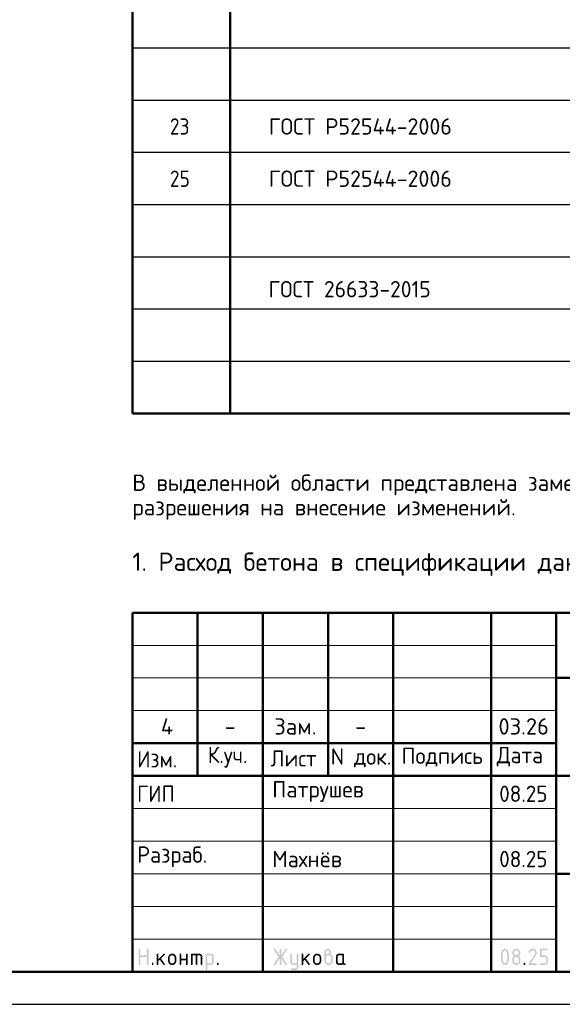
# Model space of a CAD drawing. Header units: millimetres. Extents: x 0 to 42000, y 0 to 29700.
# Tile 2 of 4: x 21273 to 29593, y 0 to 15086. Entities that reach past the tile are written whole.
import ezdxf

# ---------------------------------------------------------------- set-up
doc = ezdxf.new("R2010")
doc.units = ezdxf.units.MM
doc.layers.add('Standard', color=7, linetype='Continuous', lineweight=25)
doc.styles.add('ISOCPEUR', font='txt')

msp = doc.modelspace()

# ---------------------------------------------------------------- hatches: boundary and pattern name
at = {"layer": 'Standard', "linetype": 'Continuous', "lineweight": 25, "transparency": 33554687}
for points in [[(23099, 614), (23099, 839), (23099, 840), (23099, 842), (23099, 843), (23100, 844), (23100, 845), (23101, 846), (23101, 847), (23102, 848), (23103, 849), (23104, 850), (23105, 850), (23106, 851), (23107, 851), (23109, 851), (23110, 851), (23112, 851), (23113, 851), (23115, 851), (23116, 851), (23117, 851), (23118, 850), (23119, 850), (23120, 849), (23121, 848), (23122, 847), (23122, 846), (23123, 845), (23123, 844), (23124, 843), (23124, 842), (23124, 840), (23124, 839), (23124, 751), (23224, 751), (23224, 839), (23224, 840), (23224, 842), (23224, 843), (23225, 844), (23225, 845), (23226, 846), (23226, 847), (23227, 848), (23228, 849), (23229, 850), (23230, 850), (23231, 851), (23232, 851), (23233, 851), (23235, 851), (23236, 851), (23238, 851), (23239, 851), (23241, 851), (23242, 851), (23243, 850), (23244, 850), (23245, 849), (23246, 848), (23247, 847), (23247, 846), (23248, 845), (23248, 844), (23249, 843), (23249, 842), (23249, 840), (23249, 839), (23249, 614), (23249, 612), (23249, 611), (23249, 609), (23248, 608), (23248, 607), (23247, 606), (23247, 605), (23246, 604), (23245, 604), (23244, 603), (23243, 602), (23242, 602), (23241, 602), (23239, 601), (23238, 601), (23236, 601), (23235, 601), (23233, 601), (23232, 602), (23231, 602), (23230, 602), (23229, 603), (23228, 604), (23227, 604), (23226, 605), (23226, 606), (23225, 607), (23225, 608), (23224, 609), (23224, 611), (23224, 612), (23224, 614), (23224, 726), (23124, 726), (23124, 614), (23124, 612), (23124, 611), (23124, 609), (23123, 608), (23123, 607), (23122, 606), (23122, 605), (23121, 604), (23120, 604), (23119, 603), (23118, 602), (23117, 602), (23116, 602), (23115, 601), (23113, 601), (23112, 601), (23110, 601), (23109, 601), (23107, 602), (23106, 602), (23105, 602), (23104, 603), (23103, 604), (23102, 604), (23101, 605), (23101, 606), (23100, 607), (23100, 608), (23099, 609), (23099, 611), (23099, 612)], [(23399, 694), (23478, 773), (23478, 773), (23479, 774), (23480, 775), (23482, 775), (23483, 776), (23484, 776), (23485, 776), (23486, 776), (23488, 776), (23489, 776), (23491, 776), (23492, 775), (23493, 775), (23494, 774), (23495, 774), (23496, 773), (23497, 772), (23497, 771), (23498, 770), (23498, 769), (23499, 768), (23499, 767), (23499, 765), (23499, 764), (23499, 762), (23499, 761), (23498, 760), (23498, 759), (23497, 758), (23497, 757), (23496, 756), (23495, 755), (23440, 700), (23496, 621), (23498, 619), (23498, 617), (23499, 616), (23499, 614), (23499, 612), (23499, 611), (23499, 609), (23498, 608), (23498, 607), (23497, 606), (23497, 605), (23496, 604), (23495, 604), (23494, 603), (23493, 602), (23492, 602), (23491, 602), (23489, 601), (23488, 601), (23486, 601), (23485, 601), (23483, 602), (23482, 602), (23480, 603), (23479, 603), (23478, 604), (23477, 605), (23476, 607), (23422, 682), (23399, 659), (23399, 614), (23399, 612), (23399, 611), (23399, 609), (23398, 608), (23398, 607), (23397, 606), (23397, 605), (23396, 604), (23395, 604), (23394, 603), (23393, 602), (23392, 602), (23391, 602), (23389, 601), (23388, 601), (23386, 601), (23385, 601), (23383, 601), (23382, 602), (23381, 602), (23380, 602), (23379, 603), (23378, 604), (23377, 604), (23376, 605), (23376, 606), (23375, 607), (23375, 608), (23374, 609), (23374, 611), (23374, 612), (23374, 614), (23374, 764), (23374, 765), (23374, 767), (23374, 768), (23375, 769), (23375, 770), (23376, 771), (23376, 772), (23377, 773), (23378, 774), (23379, 774), (23380, 775), (23381, 775), (23382, 776), (23383, 776), (23385, 776), (23386, 776), (23388, 776), (23389, 776), (23391, 776), (23392, 775), (23393, 775), (23394, 774), (23395, 774), (23396, 773), (23397, 772), (23397, 771), (23398, 770), (23398, 769), (23399, 768), (23399, 767), (23399, 765), (23399, 764)], [(23749, 676), (23749, 614), (23749, 612), (23748, 611), (23748, 609), (23748, 608), (23747, 607), (23747, 606), (23746, 605), (23746, 604), (23745, 604), (23744, 603), (23743, 602), (23742, 602), (23740, 602), (23739, 601), (23738, 601), (23736, 601), (23735, 601), (23733, 601), (23732, 602), (23731, 602), (23729, 602), (23729, 603), (23728, 604), (23727, 604), (23726, 605), (23725, 606), (23725, 607), (23724, 608), (23724, 609), (23724, 611), (23724, 612), (23724, 614), (23724, 764), (23724, 765), (23724, 767), (23724, 768), (23724, 769), (23725, 770), (23725, 771), (23726, 772), (23727, 773), (23728, 774), (23729, 774), (23729, 775), (23731, 775), (23732, 776), (23733, 776), (23735, 776), (23736, 776), (23738, 776), (23739, 776), (23740, 776), (23742, 775), (23743, 775), (23744, 774), (23745, 774), (23746, 773), (23746, 772), (23747, 771), (23747, 770), (23748, 769), (23748, 768), (23748, 767), (23749, 765), (23749, 764), (23749, 701), (23823, 701), (23823, 764), (23823, 765), (23824, 767), (23824, 768), (23824, 769), (23825, 770), (23825, 771), (23826, 772), (23826, 773), (23827, 774), (23828, 774), (23829, 775), (23830, 775), (23832, 776), (23833, 776), (23834, 776), (23836, 776), (23837, 776), (23839, 776), (23840, 776), (23841, 775), (23843, 775), (23843, 774), (23844, 774), (23845, 773), (23846, 772), (23847, 771), (23847, 770), (23848, 769), (23848, 768), (23848, 767), (23848, 765), (23848, 764), (23848, 614), (23848, 612), (23848, 611), (23848, 609), (23848, 608), (23847, 607), (23847, 606), (23846, 605), (23845, 604), (23844, 604), (23843, 603), (23843, 602), (23841, 602), (23840, 602), (23839, 601), (23837, 601), (23836, 601), (23834, 601), (23833, 601), (23832, 602), (23830, 602), (23829, 602), (23828, 603), (23827, 604), (23826, 604), (23826, 605), (23825, 606), (23825, 607), (23824, 608), (23824, 609), (23824, 611), (23823, 612), (23823, 614), (23823, 676)], [(23911, 776), (24023, 776), (24026, 776), (24028, 776), (24031, 776), (24033, 775), (24036, 775), (24038, 774), (24040, 773), (24043, 773), (24045, 772), (24047, 770), (24049, 769), (24051, 768), (24053, 767), (24055, 765), (24057, 763), (24059, 762), (24061, 760), (24062, 758), (24064, 756), (24065, 754), (24067, 752), (24068, 750), (24069, 748), (24070, 745), (24071, 743), (24071, 741), (24072, 739), (24072, 736), (24073, 734), (24073, 731), (24073, 729), (24073, 726), (24073, 614), (24073, 612), (24073, 611), (24073, 609), (24073, 608), (24072, 607), (24072, 606), (24071, 605), (24070, 604), (24069, 604), (24068, 603), (24067, 602), (24066, 602), (24065, 602), (24064, 601), (24062, 601), (24061, 601), (24059, 601), (24058, 601), (24057, 602), (24055, 602), (24054, 602), (24053, 603), (24052, 604), (24051, 604), (24051, 605), (24050, 606), (24049, 607), (24049, 608), (24049, 609), (24048, 611), (24048, 612), (24048, 614), (24048, 726), (24048, 729), (24048, 731), (24047, 734), (24046, 736), (24046, 738), (24044, 740), (24043, 742), (24041, 744), (24039, 746), (24037, 747), (24035, 748), (24033, 749), (24031, 750), (24028, 751), (24026, 751), (24023, 751), (23998, 751), (23998, 614), (23998, 612), (23998, 611), (23998, 609), (23998, 608), (23997, 607), (23997, 606), (23996, 605), (23995, 604), (23995, 604), (23994, 603), (23993, 602), (23991, 602), (23990, 602), (23989, 601), (23987, 601), (23986, 601), (23984, 601), (23983, 601), (23982, 602), (23980, 602), (23979, 602), (23978, 603), (23977, 604), (23977, 604), (23976, 605), (23975, 606), (23975, 607), (23974, 608), (23974, 609), (23974, 611), (23973, 612), (23973, 614), (23973, 751), (23924, 751), (23924, 614), (23924, 612), (23923, 611), (23923, 609), (23923, 608), (23922, 607), (23922, 606), (23921, 605), (23920, 604), (23920, 604), (23919, 603), (23918, 602), (23916, 602), (23915, 602), (23914, 601), (23913, 601), (23911, 601), (23909, 601), (23908, 601), (23907, 602), (23906, 602), (23904, 602), (23903, 603), (23902, 604), (23902, 604), (23901, 605), (23900, 606), (23900, 607), (23899, 608), (23899, 609), (23899, 611), (23898, 612), (23898, 614), (23898, 764), (23898, 765), (23899, 767), (23899, 768), (23899, 769), (23900, 770), (23900, 771), (23901, 772), (23902, 773), (23902, 774), (23903, 774), (23904, 775), (23906, 775), (23907, 776), (23908, 776), (23909, 776)], [(25259, 704), (25194, 607), (25193, 605), (25192, 604), (25191, 603), (25190, 603), (25188, 602), (25187, 602), (25185, 601), (25183, 601), (25182, 601), (25180, 601), (25179, 602), (25178, 602), (25177, 603), (25176, 603), (25175, 604), (25174, 605), (25173, 605), (25173, 606), (25172, 607), (25172, 609), (25171, 610), (25171, 611), (25171, 613), (25171, 614), (25171, 616), (25172, 618), (25172, 619), (25173, 621), (25243, 726), (25173, 832), (25172, 833), (25172, 835), (25171, 837), (25171, 838), (25171, 840), (25171, 841), (25171, 843), (25172, 844), (25172, 845), (25173, 846), (25173, 847), (25174, 848), (25175, 849), (25176, 849), (25177, 850), (25178, 850), (25179, 851), (25181, 851), (25182, 851), (25184, 851), (25185, 851), (25187, 851), (25188, 851), (25189, 850), (25191, 849), (25192, 848), (25193, 847), (25194, 846), (25259, 749), (25259, 839), (25259, 840), (25259, 842), (25259, 843), (25259, 844), (25260, 845), (25260, 846), (25261, 847), (25262, 848), (25262, 849), (25263, 850), (25264, 850), (25266, 851), (25267, 851), (25268, 851), (25269, 851), (25271, 851), (25273, 851), (25274, 851), (25275, 851), (25277, 851), (25278, 850), (25279, 850), (25280, 849), (25280, 848), (25281, 847), (25282, 846), (25282, 845), (25283, 844), (25283, 843), (25283, 842), (25284, 840), (25284, 839), (25284, 749), (25348, 846), (25349, 847), (25350, 848), (25351, 849), (25353, 850), (25354, 851), (25356, 851), (25357, 851), (25359, 851), (25360, 851), (25361, 851), (25362, 851), (25363, 850), (25365, 850), (25366, 849), (25367, 848), (25367, 847), (25368, 847), (25369, 846), (25370, 845), (25370, 843), (25371, 842), (25371, 841), (25371, 840), (25371, 839), (25371, 837), (25371, 835), (25370, 833), (25369, 832), (25299, 726), (25369, 621), (25370, 619), (25371, 617), (25371, 616), (25371, 614), (25371, 613), (25371, 611), (25371, 610), (25370, 609), (25370, 608), (25369, 607), (25368, 606), (25368, 605), (25367, 604), (25366, 603), (25365, 603), (25364, 602), (25363, 602), (25361, 602), (25360, 601), (25359, 601), (25357, 601), (25356, 602), (25354, 602), (25353, 603), (25351, 603), (25350, 604), (25349, 605), (25348, 607), (25284, 704), (25284, 614), (25284, 612), (25283, 611), (25283, 609), (25283, 608), (25282, 607), (25282, 606), (25281, 605), (25280, 604), (25280, 604), (25279, 603), (25278, 602), (25277, 602), (25275, 602), (25274, 601), (25273, 601), (25271, 601), (25269, 601), (25268, 601), (25267, 602), (25266, 602), (25264, 602), (25263, 603), (25262, 604), (25262, 604), (25261, 605), (25260, 606), (25260, 607), (25259, 608), (25259, 609), (25259, 611), (25259, 612), (25259, 614)], [(25521, 576), (25521, 601), (25471, 601), (25468, 601), (25466, 602), (25463, 602), (25461, 602), (25458, 603), (25456, 603), (25454, 604), (25452, 605), (25449, 606), (25447, 607), (25445, 608), (25443, 609), (25441, 611), (25439, 612), (25437, 614), (25436, 616), (25434, 618), (25432, 620), (25431, 622), (25429, 624), (25428, 626), (25427, 628), (25426, 630), (25425, 632), (25424, 634), (25423, 637), (25422, 639), (25422, 641), (25422, 644), (25421, 646), (25421, 649), (25421, 651), (25421, 764), (25421, 765), (25421, 767), (25421, 768), (25422, 769), (25422, 770), (25423, 771), (25423, 772), (25424, 773), (25425, 774), (25426, 774), (25427, 775), (25428, 775), (25429, 776), (25431, 776), (25432, 776), (25434, 776), (25435, 776), (25437, 776), (25438, 776), (25439, 775), (25440, 775), (25441, 774), (25442, 774), (25443, 773), (25444, 772), (25444, 771), (25445, 770), (25445, 769), (25446, 768), (25446, 767), (25446, 765), (25446, 764), (25446, 651), (25446, 649), (25447, 646), (25447, 644), (25448, 642), (25449, 640), (25450, 638), (25452, 636), (25454, 634), (25455, 632), (25457, 630), (25459, 629), (25462, 628), (25464, 627), (25466, 627), (25468, 626), (25471, 626), (25521, 626), (25521, 764), (25521, 765), (25521, 767), (25521, 768), (25522, 769), (25522, 770), (25523, 771), (25523, 772), (25524, 773), (25525, 774), (25526, 774), (25527, 775), (25528, 775), (25529, 776), (25530, 776), (25532, 776), (25533, 776), (25535, 776), (25536, 776), (25538, 776), (25539, 775), (25540, 775), (25541, 774), (25542, 774), (25543, 773), (25544, 772), (25544, 771), (25545, 770), (25545, 769), (25545, 768), (25546, 767), (25546, 765), (25546, 764), (25546, 576), (25546, 574), (25546, 571), (25545, 569), (25545, 566), (25545, 564), (25544, 562), (25543, 559), (25542, 557), (25541, 555), (25540, 553), (25539, 551), (25538, 549), (25537, 547), (25535, 545), (25533, 543), (25532, 541), (25530, 539), (25528, 538), (25526, 536), (25524, 535), (25522, 533), (25520, 532), (25518, 531), (25516, 530), (25514, 529), (25511, 528), (25509, 528), (25507, 527), (25504, 527), (25502, 527), (25499, 526), (25497, 526), (25446, 526), (25445, 526), (25443, 527), (25442, 527), (25441, 527), (25440, 528), (25439, 528), (25438, 529), (25437, 529), (25436, 530), (25435, 531), (25435, 532), (25434, 533), (25434, 535), (25434, 536), (25434, 537), (25434, 539), (25434, 540), (25434, 541), (25434, 542), (25435, 544), (25435, 545), (25436, 546), (25436, 547), (25437, 548), (25438, 549), (25439, 549), (25440, 550), (25442, 550), (25443, 551), (25444, 551), (25445, 551), (25446, 551), (25496, 551), (25499, 551), (25501, 552), (25503, 552), (25506, 553), (25508, 554), (25510, 555), (25512, 557), (25514, 558), (25515, 560), (25517, 562), (25518, 564), (25519, 566), (25520, 568), (25520, 571), (25521, 573)], [(25621, 694), (25700, 773), (25700, 773), (25701, 774), (25702, 775), (25704, 775), (25705, 776), (25706, 776), (25707, 776), (25708, 776), (25710, 776), (25711, 776), (25713, 776), (25714, 775), (25715, 775), (25716, 774), (25717, 774), (25718, 773), (25719, 772), (25719, 771), (25720, 770), (25720, 769), (25721, 768), (25721, 767), (25721, 765), (25721, 764), (25721, 762), (25721, 761), (25721, 760), (25720, 759), (25720, 758), (25719, 757), (25718, 756), (25717, 755), (25662, 700), (25719, 621), (25720, 619), (25720, 617), (25721, 616), (25721, 614), (25721, 612), (25721, 611), (25721, 609), (25720, 608), (25720, 607), (25719, 606), (25719, 605), (25718, 604), (25717, 604), (25716, 603), (25715, 602), (25714, 602), (25713, 602), (25711, 601), (25710, 601), (25708, 601), (25707, 601), (25705, 602), (25704, 602), (25703, 603), (25701, 603), (25700, 604), (25699, 605), (25698, 607), (25644, 682), (25621, 659), (25621, 614), (25621, 612), (25621, 611), (25621, 609), (25620, 608), (25620, 607), (25619, 606), (25619, 605), (25618, 604), (25617, 604), (25616, 603), (25615, 602), (25614, 602), (25613, 602), (25611, 601), (25610, 601), (25608, 601), (25607, 601), (25606, 601), (25604, 602), (25603, 602), (25602, 602), (25601, 603), (25600, 604), (25599, 604), (25598, 605), (25598, 606), (25597, 607), (25597, 608), (25596, 609), (25596, 611), (25596, 612), (25596, 614), (25596, 764), (25596, 765), (25596, 767), (25596, 768), (25597, 769), (25597, 770), (25598, 771), (25598, 772), (25599, 773), (25600, 774), (25601, 774), (25602, 775), (25603, 775), (25604, 776), (25606, 776), (25607, 776), (25608, 776), (25610, 776), (25611, 776), (25613, 776), (25614, 775), (25615, 775), (25616, 774), (25617, 774), (25618, 773), (25619, 772), (25619, 771), (25620, 770), (25620, 769), (25621, 768), (25621, 767), (25621, 765), (25621, 764)], [(29137, 851), (29140, 851), (29144, 851), (29147, 851), (29150, 850), (29153, 850), (29156, 849), (29158, 848), (29161, 847), (29164, 846), (29167, 844), (29169, 843), (29172, 841), (29174, 839), (29177, 837), (29179, 835), (29181, 833), (29184, 831), (29186, 828), (29188, 826), (29189, 823), (29191, 821), (29193, 818), (29194, 816), (29195, 813), (29196, 810), (29197, 807), (29198, 804), (29198, 801), (29199, 798), (29199, 795), (29200, 792), (29200, 789), (29200, 784), (29199, 780), (29198, 775), (29197, 771), (29195, 766), (29193, 762), (29191, 757), (29188, 753), (29110, 626), (29187, 626), (29189, 626), (29190, 626), (29191, 626), (29193, 626), (29194, 625), (29195, 625), (29196, 624), (29197, 623), (29197, 622), (29198, 621), (29198, 620), (29199, 619), (29199, 618), (29199, 617), (29200, 615), (29200, 614), (29200, 612), (29199, 611), (29199, 610), (29199, 608), (29198, 607), (29198, 606), (29197, 605), (29197, 604), (29196, 604), (29195, 603), (29194, 602), (29193, 602), (29191, 602), (29190, 601), (29189, 601), (29187, 601), (29087, 601), (29086, 601), (29084, 601), (29083, 602), (29082, 602), (29081, 602), (29080, 603), (29079, 604), (29078, 604), (29077, 605), (29076, 606), (29076, 607), (29075, 608), (29075, 609), (29075, 611), (29075, 612), (29075, 614), (29075, 616), (29075, 617), (29076, 619), (29077, 621), (29168, 768), (29170, 771), (29171, 773), (29172, 776), (29173, 778), (29174, 781), (29174, 783), (29175, 786), (29175, 789), (29175, 793), (29174, 796), (29173, 800), (29172, 803), (29171, 806), (29168, 809), (29166, 813), (29164, 815), (29161, 818), (29158, 820), (29155, 822), (29152, 823), (29148, 825), (29145, 826), (29141, 826), (29137, 826), (29135, 826), (29132, 826), (29129, 825), (29127, 824), (29124, 823), (29122, 822), (29119, 820), (29117, 818), (29114, 816), (29112, 814), (29110, 812), (29107, 809), (29105, 806), (29103, 802), (29100, 799), (29098, 795), (29097, 793), (29096, 792), (29095, 791), (29094, 790), (29092, 790), (29091, 789), (29089, 789), (29087, 789), (29086, 789), (29084, 789), (29083, 789), (29082, 790), (29081, 790), (29080, 791), (29079, 791), (29078, 792), (29077, 793), (29076, 794), (29076, 795), (29075, 796), (29075, 797), (29075, 798), (29075, 800), (29075, 801), (29075, 803), (29075, 804), (29075, 805), (29076, 806), (29079, 812), (29082, 817), (29085, 822), (29088, 826), (29092, 830), (29095, 834), (29099, 837), (29103, 840), (29107, 843), (29111, 845), (29115, 847), (29119, 848), (29123, 850), (29128, 851), (29132, 851)], [(29250, 739), (29250, 839), (29250, 840), (29250, 842), (29250, 843), (29250, 844), (29251, 845), (29251, 846), (29252, 847), (29253, 848), (29253, 849), (29254, 850), (29255, 850), (29257, 851), (29258, 851), (29259, 851), (29261, 851), (29262, 851), (29349, 851), (29351, 851), (29352, 851), (29354, 851), (29355, 851), (29356, 850), (29357, 850), (29358, 849), (29359, 848), (29359, 847), (29360, 846), (29361, 845), (29361, 844), (29361, 843), (29362, 842), (29362, 840), (29362, 839), (29362, 837), (29362, 836), (29361, 834), (29361, 833), (29361, 832), (29360, 831), (29359, 830), (29359, 829), (29358, 829), (29357, 828), (29356, 827), (29355, 827), (29354, 827), (29352, 826), (29351, 826), (29349, 826), (29275, 826), (29275, 751), (29312, 751), (29315, 751), (29318, 751), (29322, 751), (29324, 750), (29327, 750), (29330, 749), (29333, 748), (29336, 747), (29339, 746), (29341, 744), (29344, 743), (29347, 741), (29349, 739), (29351, 737), (29354, 735), (29356, 733), (29358, 731), (29360, 728), (29362, 726), (29364, 723), (29366, 721), (29367, 718), (29369, 715), (29370, 713), (29371, 710), (29372, 707), (29373, 704), (29373, 701), (29374, 698), (29374, 695), (29374, 692), (29374, 689), (29374, 664), (29374, 661), (29374, 657), (29374, 654), (29373, 651), (29373, 648), (29372, 645), (29371, 643), (29370, 640), (29369, 637), (29367, 634), (29366, 632), (29364, 629), (29362, 627), (29360, 624), (29358, 622), (29356, 620), (29354, 617), (29351, 615), (29349, 613), (29346, 612), (29344, 610), (29341, 608), (29339, 607), (29336, 606), (29333, 605), (29330, 604), (29327, 603), (29324, 602), (29321, 602), (29318, 602), (29315, 601), (29312, 601), (29262, 601), (29261, 601), (29259, 601), (29258, 602), (29257, 602), (29255, 602), (29254, 603), (29253, 604), (29253, 604), (29252, 605), (29251, 606), (29251, 607), (29250, 608), (29250, 610), (29250, 611), (29250, 612), (29250, 614), (29250, 615), (29250, 617), (29250, 618), (29250, 619), (29251, 620), (29251, 621), (29252, 622), (29253, 623), (29253, 624), (29254, 625), (29255, 625), (29257, 626), (29258, 626), (29259, 626), (29261, 626), (29262, 626), (29312, 626), (29316, 626), (29319, 627), (29323, 628), (29326, 629), (29330, 630), (29333, 632), (29336, 634), (29338, 637), (29341, 640), (29343, 643), (29345, 646), (29347, 649), (29348, 653), (29349, 656), (29349, 660), (29349, 664), (29349, 689), (29349, 693), (29349, 696), (29348, 700), (29347, 703), (29345, 707), (29343, 710), (29341, 713), (29338, 715), (29336, 718), (29333, 720), (29330, 722), (29326, 724), (29323, 725), (29319, 726), (29316, 726), (29312, 726), (29262, 726), (29261, 726), (29259, 726), (29258, 727), (29257, 727), (29255, 727), (29254, 728), (29253, 729), (29253, 729), (29252, 730), (29251, 731), (29251, 732), (29250, 733), (29250, 734), (29250, 736), (29250, 737)], [(23299, 626), (23299, 628), (23299, 629), (23299, 631), (23300, 632), (23300, 633), (23301, 634), (23301, 635), (23302, 636), (23303, 637), (23304, 637), (23305, 638), (23306, 638), (23307, 638), (23309, 639), (23310, 639), (23312, 639), (23313, 639), (23314, 639), (23316, 638), (23317, 638), (23318, 638), (23319, 637), (23320, 637), (23321, 636), (23322, 635), (23322, 634), (23323, 633), (23323, 632), (23324, 631), (23324, 629), (23324, 628), (23324, 626), (23324, 614), (23324, 612), (23324, 611), (23324, 610), (23323, 608), (23323, 607), (23322, 606), (23322, 605), (23321, 604), (23320, 604), (23319, 603), (23318, 602), (23317, 602), (23316, 602), (23314, 601), (23313, 601), (23312, 601), (23310, 601), (23309, 601), (23307, 602), (23306, 602), (23305, 602), (23304, 603), (23303, 604), (23302, 604), (23301, 605), (23301, 606), (23300, 607), (23300, 608), (23299, 610), (23299, 611), (23299, 612), (23299, 614)], [(24298, 626), (24298, 628), (24298, 629), (24299, 631), (24299, 632), (24299, 633), (24300, 634), (24301, 635), (24301, 636), (24302, 637), (24303, 637), (24304, 638), (24305, 638), (24307, 638), (24308, 639), (24309, 639), (24311, 639), (24312, 639), (24314, 639), (24315, 638), (24316, 638), (24317, 638), (24318, 637), (24319, 637), (24320, 636), (24321, 635), (24322, 634), (24322, 633), (24323, 632), (24323, 631), (24323, 629), (24323, 628), (24323, 626), (24323, 614), (24323, 612), (24323, 611), (24323, 610), (24323, 608), (24322, 607), (24322, 606), (24321, 605), (24320, 604), (24319, 604), (24318, 603), (24317, 602), (24316, 602), (24315, 602), (24314, 601), (24312, 601), (24311, 601), (24309, 601), (24308, 601), (24307, 602), (24305, 602), (24304, 602), (24303, 603), (24302, 604), (24301, 604), (24301, 605), (24300, 606), (24299, 607), (24299, 608), (24299, 610), (24298, 611), (24298, 612), (24298, 614)], [(29000, 626), (29000, 628), (29000, 629), (29000, 631), (29001, 632), (29001, 633), (29002, 634), (29002, 635), (29003, 636), (29004, 637), (29005, 637), (29006, 638), (29007, 638), (29008, 638), (29009, 639), (29011, 639), (29012, 639), (29014, 639), (29015, 639), (29017, 638), (29018, 638), (29019, 638), (29020, 637), (29021, 637), (29022, 636), (29023, 635), (29023, 634), (29024, 633), (29024, 632), (29024, 631), (29025, 629), (29025, 628), (29025, 626), (29025, 614), (29025, 612), (29025, 611), (29024, 610), (29024, 608), (29024, 607), (29023, 606), (29023, 605), (29022, 604), (29021, 604), (29020, 603), (29019, 602), (29018, 602), (29017, 602), (29015, 601), (29014, 601), (29012, 601), (29011, 601), (29009, 601), (29008, 602), (29007, 602), (29006, 602), (29005, 603), (29004, 604), (29003, 604), (29002, 605), (29002, 606), (29001, 607), (29001, 608), (29000, 610), (29000, 611), (29000, 612), (29000, 614)]]:
    msp.add_hatch(color=7, dxfattribs=at).paths.add_polyline_path(points, flags=16)
h = msp.add_hatch(color=7, dxfattribs=at)
h.paths.add_polyline_path([(23549, 664), (23549, 714), (23549, 717), (23549, 720), (23549, 723), (23550, 726), (23550, 729), (23551, 732), (23552, 735), (23553, 738), (23554, 740), (23556, 743), (23557, 746), (23559, 748), (23561, 751), (23563, 753), (23565, 756), (23567, 758), (23569, 760), (23572, 762), (23574, 764), (23577, 766), (23579, 768), (23582, 769), (23584, 770), (23587, 772), (23590, 773), (23593, 774), (23596, 774), (23599, 775), (23602, 776), (23605, 776), (23608, 776), (23611, 776), (23614, 776), (23618, 776), (23621, 776), (23624, 775), (23627, 774), (23630, 774), (23633, 773), (23635, 772), (23638, 770), (23641, 769), (23643, 768), (23646, 766), (23648, 764), (23651, 762), (23653, 760), (23655, 758), (23658, 756), (23660, 753), (23662, 751), (23663, 749), (23665, 746), (23666, 743), (23668, 741), (23669, 738), (23670, 735), (23671, 732), (23672, 729), (23672, 726), (23673, 723), (23673, 720), (23674, 717), (23674, 714), (23674, 664), (23674, 660), (23673, 657), (23673, 654), (23672, 651), (23672, 648), (23671, 645), (23670, 642), (23669, 640), (23668, 637), (23666, 634), (23665, 632), (23663, 629), (23662, 627), (23660, 624), (23658, 622), (23655, 620), (23653, 617), (23651, 615), (23648, 613), (23646, 612), (23643, 610), (23641, 608), (23638, 607), (23635, 606), (23632, 605), (23629, 604), (23627, 603), (23624, 602), (23621, 602), (23617, 602), (23614, 601), (23611, 601), (23608, 601), (23605, 602), (23602, 602), (23599, 602), (23596, 603), (23593, 604), (23590, 605), (23587, 606), (23584, 607), (23582, 608), (23579, 610), (23577, 612), (23574, 613), (23572, 615), (23569, 617), (23567, 620), (23565, 622), (23563, 624), (23561, 627), (23559, 629), (23557, 632), (23556, 634), (23554, 637), (23553, 640), (23552, 642), (23551, 645), (23550, 648), (23550, 651), (23549, 654), (23549, 657), (23549, 660)], flags=16)
h.paths.add_polyline_path([(23648, 664), (23648, 714), (23648, 718), (23648, 721), (23647, 725), (23646, 728), (23644, 732), (23642, 735), (23640, 738), (23638, 740), (23635, 743), (23632, 745), (23629, 747), (23625, 749), (23622, 750), (23619, 751), (23615, 751), (23611, 751), (23607, 751), (23604, 751), (23600, 750), (23597, 749), (23594, 747), (23590, 745), (23587, 743), (23585, 740), (23582, 738), (23580, 735), (23578, 732), (23577, 728), (23575, 725), (23574, 721), (23574, 718), (23574, 714), (23574, 664), (23574, 660), (23574, 656), (23575, 653), (23577, 649), (23578, 646), (23580, 643), (23582, 640), (23585, 637), (23587, 634), (23590, 632), (23593, 630), (23597, 629), (23600, 628), (23604, 627), (23607, 626), (23611, 626), (23615, 626), (23619, 627), (23622, 628), (23625, 629), (23629, 630), (23632, 633), (23635, 635), (23638, 637), (23640, 640), (23642, 643), (23644, 646), (23646, 649), (23647, 653), (23648, 656), (23648, 660)])
h = msp.add_hatch(color=7, dxfattribs=at)
h.paths.add_polyline_path([(24123, 764), (24123, 765), (24124, 767), (24124, 768), (24124, 769), (24125, 770), (24125, 771), (24126, 772), (24127, 773), (24127, 774), (24128, 774), (24129, 775), (24130, 775), (24132, 776), (24133, 776), (24134, 776), (24136, 776), (24198, 776), (24201, 776), (24203, 776), (24206, 776), (24208, 775), (24211, 775), (24213, 774), (24215, 773), (24218, 773), (24220, 772), (24222, 770), (24224, 769), (24226, 768), (24228, 767), (24230, 765), (24232, 763), (24234, 762), (24236, 760), (24237, 758), (24239, 756), (24240, 754), (24241, 752), (24243, 750), (24244, 748), (24245, 746), (24245, 743), (24246, 741), (24247, 739), (24247, 736), (24248, 734), (24248, 731), (24248, 729), (24248, 726), (24248, 651), (24248, 649), (24248, 646), (24248, 644), (24247, 641), (24247, 639), (24246, 637), (24245, 634), (24245, 632), (24244, 630), (24243, 628), (24241, 626), (24240, 624), (24239, 622), (24237, 620), (24236, 618), (24234, 616), (24232, 614), (24230, 612), (24228, 611), (24226, 609), (24224, 608), (24222, 607), (24220, 606), (24218, 605), (24215, 604), (24213, 603), (24211, 603), (24208, 602), (24206, 602), (24203, 602), (24201, 601), (24198, 601), (24148, 601), (24148, 539), (24148, 537), (24148, 536), (24148, 535), (24148, 533), (24147, 532), (24147, 531), (24146, 530), (24145, 529), (24145, 529), (24144, 528), (24143, 528), (24141, 527), (24140, 527), (24139, 527), (24138, 526), (24136, 526), (24134, 526), (24133, 527), (24132, 527), (24130, 527), (24129, 528), (24128, 528), (24127, 529), (24127, 529), (24126, 530), (24125, 531), (24125, 532), (24124, 533), (24124, 535), (24124, 536), (24123, 537), (24123, 539)], flags=16)
h.paths.add_polyline_path([(24148, 751), (24148, 626), (24198, 626), (24201, 626), (24203, 627), (24206, 627), (24208, 628), (24210, 629), (24212, 630), (24214, 632), (24216, 634), (24218, 635), (24219, 637), (24220, 639), (24221, 642), (24222, 644), (24223, 646), (24223, 649), (24223, 651), (24223, 726), (24223, 729), (24223, 731), (24222, 734), (24221, 736), (24220, 738), (24219, 740), (24218, 742), (24216, 744), (24214, 746), (24212, 747), (24210, 748), (24208, 749), (24206, 750), (24203, 751), (24201, 751), (24198, 751)])
h = msp.add_hatch(color=7, dxfattribs=at)
h.paths.add_polyline_path([(25771, 664), (25771, 714), (25771, 717), (25771, 720), (25771, 723), (25772, 726), (25773, 729), (25773, 732), (25774, 735), (25775, 738), (25777, 740), (25778, 743), (25779, 746), (25781, 748), (25783, 751), (25785, 753), (25787, 756), (25789, 758), (25791, 760), (25794, 762), (25796, 764), (25799, 766), (25801, 768), (25804, 769), (25806, 770), (25809, 772), (25812, 773), (25815, 774), (25818, 774), (25821, 775), (25824, 776), (25827, 776), (25830, 776), (25833, 776), (25836, 776), (25840, 776), (25843, 776), (25846, 775), (25849, 774), (25852, 774), (25855, 773), (25857, 772), (25860, 770), (25863, 769), (25865, 768), (25868, 766), (25871, 764), (25873, 762), (25875, 760), (25878, 758), (25880, 756), (25882, 753), (25884, 751), (25885, 749), (25887, 746), (25889, 743), (25890, 741), (25891, 738), (25892, 735), (25893, 732), (25894, 729), (25894, 726), (25895, 723), (25895, 720), (25896, 717), (25896, 714), (25896, 664), (25896, 660), (25895, 657), (25895, 654), (25894, 651), (25894, 648), (25893, 645), (25892, 642), (25891, 640), (25890, 637), (25888, 634), (25887, 632), (25885, 629), (25884, 627), (25882, 624), (25880, 622), (25877, 620), (25875, 617), (25873, 615), (25870, 613), (25868, 612), (25865, 610), (25863, 608), (25860, 607), (25857, 606), (25854, 605), (25852, 604), (25849, 603), (25846, 602), (25843, 602), (25840, 602), (25836, 601), (25833, 601), (25830, 601), (25827, 602), (25824, 602), (25821, 602), (25818, 603), (25815, 604), (25812, 605), (25809, 606), (25806, 607), (25804, 608), (25801, 610), (25799, 612), (25796, 613), (25794, 615), (25791, 617), (25789, 620), (25787, 622), (25785, 624), (25783, 627), (25781, 629), (25779, 632), (25778, 634), (25777, 637), (25775, 640), (25774, 642), (25773, 645), (25773, 648), (25772, 651), (25771, 654), (25771, 657), (25771, 660)], flags=16)
h.paths.add_polyline_path([(25871, 664), (25871, 714), (25871, 718), (25870, 721), (25869, 725), (25868, 728), (25866, 732), (25864, 735), (25862, 738), (25860, 740), (25857, 743), (25854, 745), (25851, 747), (25848, 749), (25844, 750), (25841, 751), (25837, 751), (25833, 751), (25829, 751), (25826, 751), (25822, 750), (25819, 749), (25816, 747), (25813, 745), (25810, 743), (25807, 740), (25804, 738), (25802, 735), (25800, 732), (25799, 728), (25797, 725), (25797, 721), (25796, 718), (25796, 714), (25796, 664), (25796, 660), (25797, 656), (25797, 653), (25799, 649), (25800, 646), (25802, 643), (25804, 640), (25807, 637), (25809, 634), (25812, 632), (25815, 630), (25819, 629), (25822, 628), (25826, 627), (25829, 626), (25833, 626), (25837, 626), (25841, 627), (25844, 628), (25848, 629), (25851, 630), (25854, 633), (25857, 635), (25860, 637), (25862, 640), (25864, 643), (25866, 646), (25868, 649), (25869, 653), (25870, 656), (25871, 660)])
h = msp.add_hatch(color=7, dxfattribs=at)
h.paths.add_polyline_path([(25971, 764), (25975, 767), (25979, 769), (25982, 772), (25986, 773), (25990, 775), (25993, 775), (25997, 776), (26000, 776), (26002, 776), (26004, 777), (26006, 777), (26007, 778), (26009, 779), (26011, 781), (26013, 783), (26014, 785), (26016, 787), (26017, 789), (26018, 791), (26019, 793), (26020, 795), (26020, 797), (26021, 799), (26021, 801), (26021, 804), (26020, 806), (26020, 809), (26019, 811), (26018, 813), (26017, 815), (26015, 817), (26014, 819), (26012, 821), (26010, 822), (26008, 824), (26005, 824), (26003, 825), (26001, 826), (25998, 826), (25996, 826), (25993, 826), (25991, 826), (25988, 825), (25986, 824), (25984, 823), (25982, 822), (25980, 821), (25978, 819), (25976, 817), (25975, 815), (25973, 813), (25973, 811), (25972, 809), (25971, 806), (25971, 804), (25971, 801)])
h.paths.add_polyline_path([(26033, 771), (26037, 769), (26041, 767), (26045, 765), (26048, 762), (26052, 759), (26055, 756), (26058, 752), (26060, 748), (26063, 744), (26065, 740), (26067, 736), (26068, 732), (26069, 727), (26070, 723), (26070, 718), (26070, 714), (26070, 664), (26070, 661), (26070, 657), (26070, 654), (26069, 651), (26069, 648), (26068, 645), (26067, 642), (26066, 640), (26065, 637), (26063, 634), (26062, 632), (26060, 629), (26058, 627), (26056, 624), (26054, 622), (26052, 619), (26050, 617), (26048, 615), (26045, 613), (26043, 612), (26040, 610), (26037, 608), (26035, 607), (26032, 606), (26029, 605), (26026, 604), (26024, 603), (26021, 602), (26018, 602), (26014, 602), (26011, 601), (26008, 601), (26005, 601), (26002, 602), (25999, 602), (25996, 602), (25993, 603), (25990, 604), (25987, 605), (25984, 606), (25981, 607), (25979, 608), (25976, 610), (25973, 612), (25971, 613), (25968, 615), (25966, 617), (25964, 620), (25962, 622), (25960, 624), (25958, 627), (25956, 629), (25954, 632), (25953, 634), (25951, 637), (25950, 640), (25949, 643), (25948, 645), (25947, 648), (25947, 651), (25946, 654), (25946, 657), (25946, 661), (25946, 664), (25946, 801), (25946, 804), (25946, 806), (25946, 809), (25947, 811), (25947, 814), (25948, 816), (25948, 818), (25949, 821), (25950, 823), (25951, 825), (25953, 827), (25954, 829), (25955, 831), (25957, 833), (25958, 835), (25960, 837), (25962, 839), (25964, 840), (25966, 842), (25968, 843), (25970, 845), (25972, 846), (25974, 847), (25976, 848), (25979, 849), (25981, 849), (25983, 850), (25986, 850), (25988, 851), (25990, 851), (25993, 851), (25996, 851), (25998, 851), (26001, 851), (26003, 851), (26006, 850), (26008, 850), (26010, 849), (26013, 849), (26015, 848), (26017, 847), (26019, 846), (26021, 844), (26023, 843), (26025, 842), (26027, 840), (26029, 839), (26031, 837), (26033, 835), (26034, 833), (26036, 831), (26037, 829), (26039, 827), (26040, 825), (26041, 823), (26042, 821), (26043, 818), (26043, 816), (26044, 814), (26045, 811), (26045, 809), (26045, 806), (26045, 804), (26045, 801), (26045, 797), (26045, 792), (26044, 788), (26042, 784), (26041, 781), (26038, 777), (26036, 774)], flags=16)
h.paths.add_polyline_path([(26045, 664), (26045, 714), (26045, 718), (26045, 721), (26044, 725), (26043, 728), (26041, 732), (26039, 735), (26037, 738), (26035, 740), (26032, 743), (26029, 745), (26026, 747), (26023, 749), (26019, 750), (26016, 751), (26012, 751), (26008, 751), (26004, 751), (26001, 751), (25997, 750), (25994, 749), (25990, 747), (25987, 745), (25984, 743), (25982, 740), (25979, 738), (25977, 735), (25975, 732), (25973, 728), (25972, 725), (25971, 721), (25971, 718), (25971, 714), (25971, 664), (25971, 660), (25971, 656), (25972, 653), (25973, 649), (25975, 646), (25977, 643), (25979, 640), (25982, 637), (25984, 634), (25987, 632), (25990, 630), (25994, 629), (25997, 628), (26001, 627), (26004, 626), (26008, 626), (26012, 626), (26016, 627), (26019, 628), (26023, 629), (26026, 630), (26029, 633), (26032, 635), (26035, 637), (26037, 640), (26039, 643), (26041, 646), (26043, 649), (26044, 653), (26045, 656), (26045, 660)])
h = msp.add_hatch(color=7, dxfattribs=at)
h.paths.add_polyline_path([(26220, 751), (26170, 751), (26168, 751), (26165, 751), (26163, 750), (26161, 749), (26159, 748), (26157, 747), (26155, 746), (26153, 744), (26151, 742), (26150, 740), (26148, 738), (26147, 736), (26147, 734), (26146, 731), (26146, 729), (26146, 726), (26146, 651), (26146, 649), (26146, 646), (26147, 644), (26147, 642), (26148, 640), (26150, 638), (26151, 636), (26153, 634), (26155, 632), (26157, 630), (26159, 629), (26161, 628), (26163, 627), (26166, 627), (26168, 626), (26170, 626), (26195, 626), (26198, 626), (26200, 627), (26203, 627), (26205, 628), (26207, 629), (26209, 630), (26211, 632), (26213, 634), (26215, 635), (26216, 637), (26218, 639), (26218, 642), (26219, 644), (26220, 646), (26220, 649), (26220, 651)])
h.paths.add_polyline_path([(26270, 614), (26270, 612), (26270, 611), (26270, 609), (26270, 608), (26269, 607), (26269, 606), (26268, 605), (26267, 604), (26266, 604), (26265, 603), (26264, 602), (26263, 602), (26262, 602), (26261, 601), (26259, 601), (26258, 601), (26253, 601), (26249, 602), (26246, 603), (26242, 605), (26238, 606), (26235, 609), (26232, 611), (26229, 615), (26226, 611), (26222, 609), (26218, 606), (26214, 605), (26210, 603), (26205, 602), (26200, 601), (26195, 601), (26170, 601), (26168, 601), (26165, 602), (26163, 602), (26160, 602), (26158, 603), (26156, 603), (26153, 604), (26151, 605), (26149, 606), (26147, 607), (26145, 608), (26143, 609), (26141, 611), (26139, 612), (26137, 614), (26135, 616), (26133, 618), (26132, 619), (26130, 621), (26129, 623), (26127, 625), (26126, 628), (26125, 630), (26124, 632), (26123, 634), (26123, 636), (26122, 639), (26121, 641), (26121, 644), (26121, 646), (26121, 649), (26121, 651), (26121, 726), (26121, 729), (26121, 731), (26121, 734), (26121, 736), (26122, 739), (26123, 741), (26123, 743), (26124, 746), (26125, 748), (26126, 750), (26127, 752), (26129, 754), (26130, 756), (26132, 758), (26133, 760), (26135, 762), (26137, 763), (26139, 765), (26141, 767), (26143, 768), (26145, 769), (26147, 770), (26149, 772), (26151, 773), (26153, 773), (26156, 774), (26158, 775), (26160, 775), (26163, 776), (26165, 776), (26168, 776), (26170, 776), (26233, 776), (26234, 776), (26236, 776), (26237, 776), (26238, 775), (26239, 775), (26240, 774), (26241, 774), (26242, 773), (26243, 772), (26244, 771), (26244, 770), (26245, 769), (26245, 768), (26245, 767), (26245, 765), (26245, 764), (26245, 639), (26245, 637), (26246, 636), (26246, 634), (26246, 633), (26246, 632), (26247, 631), (26248, 630), (26248, 629), (26249, 629), (26250, 628), (26251, 627), (26252, 627), (26254, 627), (26255, 626), (26256, 626), (26258, 626), (26259, 626), (26261, 626), (26262, 626), (26263, 625), (26264, 625), (26265, 625), (26266, 624), (26267, 623), (26268, 622), (26269, 621), (26269, 620), (26270, 619), (26270, 618), (26270, 617), (26270, 615)], flags=16)
h = msp.add_hatch(color=7, dxfattribs=at)
h.paths.add_polyline_path([(28750, 726), (28750, 734), (28749, 742), (28749, 749), (28748, 756), (28747, 764), (28746, 771), (28745, 778), (28743, 785), (28742, 790), (28741, 795), (28739, 799), (28738, 803), (28736, 807), (28734, 810), (28732, 813), (28731, 816), (28729, 818), (28727, 820), (28724, 822), (28722, 824), (28720, 825), (28718, 826), (28715, 826), (28712, 826), (28710, 826), (28708, 826), (28705, 825), (28703, 824), (28701, 822), (28699, 820), (28696, 818), (28695, 816), (28693, 813), (28691, 810), (28689, 807), (28688, 803), (28686, 799), (28685, 794), (28683, 790), (28682, 785), (28680, 778), (28679, 770), (28678, 763), (28677, 756), (28676, 749), (28676, 741), (28675, 734), (28675, 726), (28675, 719), (28676, 711), (28676, 704), (28677, 696), (28678, 689), (28679, 682), (28680, 675), (28682, 668), (28683, 663), (28684, 658), (28686, 654), (28687, 650), (28689, 646), (28691, 643), (28693, 639), (28694, 637), (28696, 634), (28698, 632), (28701, 630), (28703, 629), (28705, 628), (28707, 627), (28710, 626), (28712, 626), (28715, 626), (28718, 627), (28720, 628), (28722, 629), (28724, 630), (28727, 632), (28729, 634), (28731, 637), (28732, 639), (28734, 643), (28736, 646), (28738, 650), (28739, 654), (28741, 658), (28742, 663), (28743, 668), (28745, 675), (28746, 682), (28747, 689), (28748, 696), (28749, 704), (28749, 711), (28750, 719)])
h.paths.add_polyline_path([(28775, 726), (28775, 721), (28775, 715), (28775, 710), (28774, 705), (28774, 699), (28773, 694), (28773, 689), (28772, 685), (28771, 680), (28771, 675), (28770, 671), (28769, 666), (28768, 662), (28766, 657), (28765, 653), (28764, 649), (28762, 643), (28760, 638), (28757, 633), (28755, 628), (28752, 624), (28749, 620), (28746, 616), (28743, 613), (28740, 610), (28736, 608), (28733, 606), (28729, 604), (28725, 603), (28721, 602), (28717, 601), (28712, 601), (28708, 601), (28704, 602), (28700, 603), (28696, 604), (28692, 606), (28689, 608), (28685, 610), (28682, 613), (28679, 616), (28676, 620), (28673, 624), (28670, 628), (28668, 632), (28665, 638), (28663, 643), (28661, 649), (28660, 653), (28658, 657), (28657, 661), (28656, 666), (28655, 670), (28654, 675), (28654, 680), (28653, 684), (28652, 689), (28652, 694), (28651, 699), (28651, 705), (28650, 710), (28650, 715), (28650, 721), (28650, 726), (28650, 732), (28650, 737), (28650, 743), (28651, 748), (28651, 753), (28652, 758), (28652, 763), (28653, 768), (28654, 773), (28654, 778), (28655, 782), (28656, 787), (28657, 791), (28658, 795), (28660, 800), (28661, 804), (28663, 810), (28665, 815), (28668, 820), (28670, 825), (28673, 829), (28676, 833), (28679, 836), (28682, 839), (28685, 842), (28689, 845), (28692, 847), (28696, 848), (28700, 850), (28704, 851), (28708, 851), (28712, 851), (28717, 851), (28721, 851), (28725, 850), (28729, 848), (28733, 847), (28736, 845), (28740, 842), (28743, 839), (28746, 836), (28749, 833), (28752, 829), (28755, 824), (28757, 820), (28760, 815), (28762, 810), (28764, 804), (28765, 799), (28766, 795), (28768, 791), (28769, 787), (28770, 782), (28771, 777), (28771, 773), (28772, 768), (28773, 763), (28773, 758), (28774, 753), (28774, 748), (28775, 743), (28775, 737), (28775, 732)], flags=16)
h = msp.add_hatch(color=7, dxfattribs=at)
h.paths.add_polyline_path([(28887, 626), (28891, 626), (28895, 627), (28898, 628), (28902, 629), (28905, 630), (28908, 632), (28911, 634), (28914, 637), (28917, 640), (28919, 643), (28921, 646), (28922, 649), (28923, 653), (28924, 656), (28925, 660), (28925, 664), (28925, 689), (28925, 693), (28924, 696), (28923, 700), (28922, 703), (28921, 707), (28919, 710), (28916, 713), (28914, 715), (28911, 718), (28908, 720), (28905, 722), (28902, 724), (28898, 725), (28895, 726), (28891, 726), (28887, 726), (28883, 726), (28880, 726), (28876, 725), (28873, 724), (28870, 722), (28867, 720), (28864, 718), (28861, 715), (28858, 713), (28856, 710), (28854, 707), (28853, 703), (28851, 700), (28851, 696), (28850, 693), (28850, 689), (28850, 664), (28850, 660), (28851, 656), (28851, 653), (28853, 649), (28854, 646), (28856, 643), (28858, 640), (28861, 637), (28864, 634), (28867, 632), (28870, 630), (28873, 629), (28876, 628), (28880, 627), (28883, 626)])
h.paths.add_polyline_path([(28887, 601), (28884, 601), (28881, 602), (28878, 602), (28875, 602), (28872, 603), (28869, 604), (28866, 605), (28863, 606), (28861, 607), (28858, 608), (28855, 610), (28853, 612), (28850, 613), (28848, 615), (28845, 617), (28843, 620), (28841, 622), (28839, 624), (28837, 627), (28835, 629), (28834, 632), (28832, 634), (28831, 637), (28830, 640), (28828, 643), (28828, 645), (28827, 648), (28826, 651), (28826, 654), (28825, 657), (28825, 661), (28825, 664), (28825, 689), (28825, 693), (28825, 696), (28826, 700), (28827, 704), (28827, 707), (28828, 710), (28830, 714), (28831, 717), (28833, 720), (28835, 723), (28837, 726), (28839, 729), (28841, 731), (28844, 734), (28847, 736), (28850, 739), (28847, 741), (28844, 744), (28841, 746), (28839, 749), (28837, 752), (28835, 755), (28833, 758), (28831, 761), (28830, 764), (28828, 767), (28827, 771), (28827, 774), (28826, 778), (28825, 781), (28825, 785), (28825, 789), (28825, 792), (28825, 795), (28826, 798), (28826, 801), (28827, 804), (28828, 807), (28828, 810), (28830, 813), (28831, 816), (28832, 818), (28834, 821), (28835, 823), (28837, 826), (28839, 828), (28841, 831), (28843, 833), (28845, 835), (28848, 837), (28850, 839), (28853, 841), (28855, 843), (28858, 844), (28861, 846), (28863, 847), (28866, 848), (28869, 849), (28872, 850), (28875, 850), (28878, 851), (28881, 851), (28884, 851), (28887, 851), (28891, 851), (28894, 851), (28897, 851), (28900, 850), (28903, 850), (28906, 849), (28909, 848), (28911, 847), (28914, 846), (28917, 844), (28919, 843), (28922, 841), (28924, 839), (28927, 837), (28929, 835), (28932, 833), (28934, 831), (28936, 828), (28938, 826), (28939, 823), (28941, 821), (28943, 818), (28944, 816), (28945, 813), (28946, 810), (28947, 807), (28948, 804), (28949, 801), (28949, 798), (28949, 795), (28950, 792), (28950, 789), (28950, 785), (28949, 781), (28949, 778), (28948, 774), (28947, 771), (28946, 767), (28945, 764), (28943, 761), (28942, 758), (28940, 755), (28938, 752), (28936, 749), (28933, 746), (28931, 744), (28928, 741), (28925, 739), (28929, 735), (28933, 732), (28937, 728), (28939, 724), (28942, 719), (28944, 715), (28946, 710), (28947, 705), (28948, 704), (28948, 702), (28948, 701), (28948, 699), (28949, 697), (28949, 695), (28949, 692), (28949, 690), (28949, 687), (28949, 684), (28950, 681), (28950, 678), (28950, 675), (28950, 671), (28950, 668), (28950, 664), (28950, 661), (28949, 657), (28949, 654), (28949, 651), (28948, 648), (28947, 645), (28946, 643), (28945, 640), (28944, 637), (28943, 634), (28941, 632), (28939, 629), (28938, 627), (28936, 624), (28934, 622), (28932, 620), (28929, 617), (28927, 615), (28924, 613), (28922, 612), (28919, 610), (28917, 608), (28914, 607), (28911, 606), (28909, 605), (28906, 604), (28903, 603), (28900, 602), (28897, 602), (28894, 602), (28891, 601)], flags=16)
h.paths.add_polyline_path([(28887, 751), (28891, 751), (28895, 752), (28898, 753), (28902, 754), (28905, 755), (28908, 757), (28911, 759), (28914, 762), (28917, 765), (28919, 768), (28921, 771), (28922, 774), (28923, 778), (28924, 781), (28925, 785), (28925, 789), (28925, 793), (28924, 796), (28923, 800), (28922, 803), (28921, 806), (28919, 809), (28916, 812), (28914, 815), (28911, 818), (28908, 820), (28905, 822), (28902, 823), (28898, 825), (28895, 826), (28891, 826), (28887, 826), (28883, 826), (28880, 826), (28876, 825), (28873, 823), (28870, 822), (28867, 820), (28864, 818), (28861, 815), (28858, 813), (28856, 810), (28854, 807), (28853, 803), (28851, 800), (28851, 796), (28850, 793), (28850, 789), (28850, 785), (28851, 781), (28851, 778), (28853, 774), (28854, 771), (28856, 768), (28858, 765), (28861, 762), (28864, 759), (28867, 757), (28870, 755), (28873, 754), (28876, 753), (28880, 752), (28883, 751)])

# ---------------------------------------------------------------- linework, layer by layer
at = {"layer": 'Standard', "color": 7, "linetype": 'Continuous', "lineweight": 50, "transparency": 33554687}
for p, q in [((23000, 25850), (23000, 9050)), ((24500, 25850), (24500, 9050)), ((23000, 9050), (41500, 9050)), ((23000, 500), (23000, 6000)), ((23000, 6000), (41500, 6000)), ((24000, 3500), (24000, 6000)), ((25000, 500), (25000, 6000)), ((26000, 3500), (26000, 6000)), ((27000, 500), (27000, 6000)), ((28500, 500), (28500, 6000)), ((29500, 500), (29500, 6000)), ((29500, 5000), (41500, 5000)), ((23000, 4000), (29500, 4000)), ((23000, 4000), (29500, 4000)), ((23000, 3500), (29500, 3500)), ((23000, 3500), (29500, 3500)), ((29500, 3500), (41500, 3500)), ((29500, 2000), (41500, 2000))]:
    msp.add_line(p, q, dxfattribs=at)
at = {"layer": 'Standard', "color": 7, "linetype": 'Continuous', "lineweight": -3, "transparency": 33554687}
for p, q in [((41500, 14650), (23000, 14650)), ((41500, 13850), (23000, 13850)), ((41500, 13050), (23000, 13050)), ((41500, 12250), (23000, 12250)), ((41500, 11450), (23000, 11450)), ((41500, 10650), (23000, 10650)), ((41500, 9850), (23000, 9850)), ((41500, 9050), (23000, 9050))]:
    msp.add_line(p, q, dxfattribs=at)
at = {"layer": 'Standard', "color": 7, "linetype": 'Continuous', "lineweight": 13, "transparency": 33554687}
for p, q in [((23000, 5500), (29500, 5500)), ((23000, 5000), (29500, 5000)), ((23000, 4500), (29500, 4500)), ((23000, 3000), (29500, 3000)), ((23000, 2500), (29500, 2500)), ((23000, 2500), (29500, 2500)), ((23000, 2000), (29500, 2000)), ((23000, 2000), (29500, 2000)), ((23000, 1500), (29500, 1500)), ((23000, 1000), (29500, 1000))]:
    msp.add_line(p, q, dxfattribs=at)
at = {"layer": 'Standard', "color": 7, "linetype": 'Continuous', "lineweight": 25, "transparency": 33554687}
msp.add_line((23000, 500), (41500, 500), dxfattribs=at)
msp.add_line((23000, 500), (41500, 500), dxfattribs=at)
msp.add_line((23000, 500), (41500, 500), dxfattribs=at)
msp.add_lwpolyline([(0, 0), (42000, 0), (42000, 29700), (0, 29700), (0, 0)], close=True, dxfattribs=at)
at = {"layer": 'Standard', "color": 7, "linetype": 'Continuous', "lineweight": 50, "transparency": 33554687}
msp.add_lwpolyline([(2000, 29200), (41500, 29200), (41500, 500), (2000, 500), (2000, 29200)], close=True, dxfattribs=at)
at = {"layer": 'Standard', "color": 7, "linetype": 'Continuous', "lineweight": 25, "transparency": 33554687}
for points in [[(41500, 29200), (2000, 29200), (2000, 500), (41500, 500), (41500, 29200)], [(41500, 6000), (23000, 6000), (23000, 500), (41500, 500), (41500, 6000)]]:
    msp.add_lwpolyline(points, dxfattribs=at)

# ---------------------------------------------------------------- texts
at = {"layer": 'Standard', "color": 7, "linetype": 'Continuous', "lineweight": 25, "transparency": 33554687, "char_height": 250, "attachment_point": 7, "style": 'ISOCPEUR'}
for s, insert, width in [('\\W0.87;23', (23575, 13325), 459.01), ('\\W0.98;ГОСТ Р52544-2006', (25090, 13325), 3020.99), ('\\W0.87;25', (23575, 12525), 459.01), ('\\W0.98;ГОСТ Р52544-2006', (25090, 12525), 3020.99), ('\\W0.96;ГОСТ 26633-2015', (25088, 10832), 2718.62), ('\\W0.93;Изм.', (23074, 3628), 752.88), ('\\W0.93;К.уч.', (24156, 3628), 816.01), ('\\W0.94;Лист', (25119, 3643), 866.93), ('\\W0.95;N док.', (26043, 3631), 1068.13), ('\\W0.96;Подпись', (27129, 3643), 1344.28), ('\\W0.94;Дата', (28588, 3643), 967.74), ('\\W0.92;ГИП', (23074, 3101), 689.6), ('\\W0.97;Патрушев', (25146, 3101), 1670.19), ('\\W0.94;08.25', (28625, 3101), 891.68), ('\\W0.96;Разраб.', (23074, 2101), 1306.55), ('\\W0.96;Махнёв', (25146, 2101), 1243.9), ('\\W0.94;08.25', (28625, 2101), 891.68)]:
    msp.add_mtext(s, dxfattribs=dict(at, insert=insert, width=width))
at = {"layer": 'Standard', "color": 240, "linetype": 'Continuous', "lineweight": 13, "transparency": 33554687, "insert": (23000, 8117), "char_height": 250, "width": 17066.88, "attachment_point": 1, "line_spacing_factor": 0.903614}
msp.add_mtext('\\A1;{\\fISOCPEUR|i0|b0;\\H250.000000;\\W1.000000;\\C240;В выделенной области представлена замененная (актуальная) версия. Содержание изменения см. в листе}\\P{\\fISOCPEUR|i0|b0;\\H250.000000;\\W1.000000;\\C240;разрешения на внесение изменений.}\\P', dxfattribs=at)
at = {"layer": 'Standard', "color": 7, "linetype": 'Continuous', "lineweight": 13, "transparency": 33554687, "style": 'ISOCPEUR'}
for s, insert, char_height, width, attachment_point in [('\\A1;{\\fISOCPEUR|i0|b0;\\H279.999995;\\W1.000000;\\C7;1. Расход бетона в спецификации дан на один пилон каждого типа.}\\P', (23000, 6743), 280, 12374.73, 4), ('\\A1;{\\fISOCPEUR|i0|b0;\\H250.000000;\\W1.000000;\\C7;4}\\P', (23438, 4258), 250, 300, 4), ('\\A1;{\\fISOCPEUR|i0|b0;\\H250.000000;\\W1.000000;\\C7;Зам.}\\P', (25500, 4258), 250, 778.73, 5), ('\\A1;{\\fISOCPEUR|i0|b0;\\H250.000000;\\W1.000000;\\C7;03.26}\\P', (29000, 4258), 250, 892.42, 5), ('\\A1;{\\fISOCPEUR|i0|b0;\\H250.000000;\\W1.000000;\\C7;-}\\P', (24500, 4258), 250, 272.22, 5), ('\\A1;{\\fISOCPEUR|i0|b0;\\H250.000000;\\W1.000000;\\C7;-}\\P', (26500, 4258), 250, 272.22, 5)]:
    msp.add_mtext(s, dxfattribs=dict(at, insert=insert, char_height=char_height, width=width, attachment_point=attachment_point))

doc.saveas('drawing.dxf')
